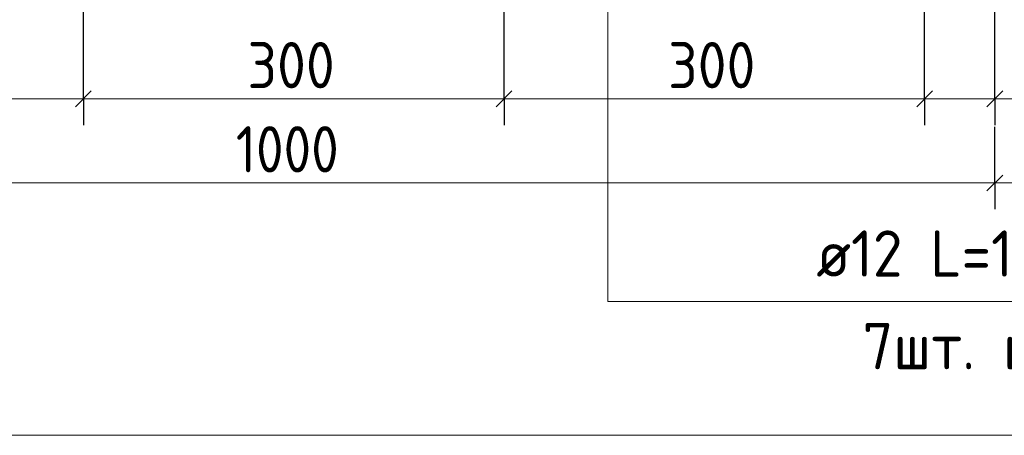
# Model space of a CAD drawing. Header units: millimetres. Extents: x 0 to 42000, y 0 to 29700.
# Tile 26 of 30: x 30947 to 35629, y 22463 to 24439. Entities that reach past the tile are written whole.
import ezdxf

# ---------------------------------------------------------------- set-up
doc = ezdxf.new("R2010")
doc.units = ezdxf.units.MM
for name, color, linetype, lineweight in [('S2 ДОП Продольная арматура', 52, 'Continuous', 25), ('Standard', 7, 'Continuous', 25), ('Позиционная метка линия выноска', 7, 'Continuous', 13), ('Размерная выноска', 7, 'Continuous', 13)]:
    doc.layers.add(name, color=color, linetype=linetype, lineweight=lineweight)
doc.styles.add('ISOCPEUR', font='txt')

msp = doc.modelspace()

# ---------------------------------------------------------------- linework, layer by layer
at = {"layer": 'Standard', "color": 7, "linetype": 'Continuous', "lineweight": -3, "transparency": 33554687}
for p, q in [((31250, 24063.3), (31250, 24188.3)), ((33250, 24063.3), (33250, 24188.3)), ((35250, 24063.3), (35250, 24188.3)), ((35583.4, 24063.3), (35583.4, 24188.3)), ((31250, 24063.3), (31250, 23938.3)), ((33250, 24063.3), (33250, 23938.3)), ((35250, 24063.3), (35250, 23938.3)), ((35583.4, 24063.3), (35583.4, 23938.3)), ((35583.4, 23663.3), (35583.4, 23788.3)), ((35583.4, 23663.3), (35583.4, 23538.3))]:
    msp.add_line(p, q, dxfattribs=at)
at = {"layer": 'Standard', "color": 7, "linetype": 'Continuous', "lineweight": 13, "transparency": 33554687}
for p, q in [((29250, 24063.3), (31250, 24063.3)), ((31250, 24063.3), (33250, 24063.3)), ((33250, 24063.3), (35250, 24063.3)), ((35250, 24063.3), (35583.4, 24063.3)), ((35583.4, 24063.3), (35658.4, 24063.3)), ((28916.7, 23663.3), (35583.4, 23663.3)), ((35583.4, 23663.3), (38916.7, 23663.3))]:
    msp.add_line(p, q, dxfattribs=at)
at = {"layer": 'Standard', "color": 7, "linetype": 'Continuous', "lineweight": 25, "transparency": 33554687}
for p, q in [((31212.5, 24025.8), (31287.5, 24100.8)), ((33212.5, 24025.8), (33287.5, 24100.8)), ((35212.5, 24025.8), (35287.5, 24100.8)), ((35545.9, 24025.8), (35620.9, 24100.8)), ((35545.9, 23625.8), (35620.9, 23700.8))]:
    msp.add_line(p, q, dxfattribs=at)
at = {"layer": 'Standard', "color": 254, "linetype": 'Continuous', "lineweight": 18, "true_color": 0xc4c4ff, "transparency": 33554687}
msp.add_lwpolyline([(26250.6, 22463.4), (37525.3, 22463.4), (37525.3, 28018.2), (26250.6, 28018.2), (26250.6, 22463.4)], dxfattribs=at)
at = {"layer": 'Standard', "color": 7, "linetype": 'Continuous', "lineweight": -3, "transparency": 33554687}
for points in [[(31250, 24063.3), (31250, 24080.3), (31250, 24080.3), (31250, 24080.3), (31250, 24080.3), (31250, 24080.3), (31250, 24080.3), (31250, 25116.9)], [(33250, 24063.3), (33250, 24080.3), (33250, 24080.3), (33250, 24080.3), (33250, 24080.3), (33250, 25116.9)], [(35250, 24063.3), (35250, 24080.3), (35250, 24080.3), (35250, 25116.9)], [(35583.4, 24063.3), (35583.4, 24080.3), (35583.4, 24080.3), (35583.4, 24783.6)], [(35583.4, 23663.3), (35583.4, 23680.3), (35583.4, 23680.3), (35583.4, 23930)]]:
    msp.add_lwpolyline(points, dxfattribs=at)
at = {"layer": 'Позиционная метка линия выноска', "color": 7, "linetype": 'Continuous', "lineweight": 13, "transparency": 33554687}
msp.add_lwpolyline([(36900, 23100.3), (33743.4, 23100.3), (33743.4, 25126.9)], dxfattribs=at)
at = {"layer": 'Размерная выноска', "color": 7, "linetype": 'Continuous', "lineweight": 13, "transparency": 33554687}
msp.add_line((35983.4, 24063.3), (35583.4, 24063.3), dxfattribs=at)

# ---------------------------------------------------------------- texts
at = {"layer": 'S2 ДОП Продольная арматура', "color": 7, "linetype": 'Continuous', "lineweight": 13, "transparency": 33554687, "char_height": 220, "attachment_point": 7, "style": 'ISOCPEUR'}
for s, insert, width in [('\\W0.94;ø12 L=1985mm ', (34734.7, 23217.6), 2104.383), ('\\W0.95;7шт. ш.100 ', (34954.7, 22777.6), 1665.521)]:
    msp.add_mtext(s, dxfattribs=dict(at, insert=insert, width=width))
at = {"layer": 'Standard', "color": 7, "linetype": 'Continuous', "lineweight": 25, "transparency": 33554687, "char_height": 220, "attachment_point": 7, "style": 'ISOCPEUR'}
for s, insert, width in [('\\W0.91;300', (32030, 24113.3), 561.988), ('\\W0.91;300', (34030, 24113.3), 561.988), ('\\W0.87;1000', (31975, 23713.3), 666.91)]:
    msp.add_mtext(s, dxfattribs=dict(at, insert=insert, width=width))

doc.saveas('drawing.dxf')
